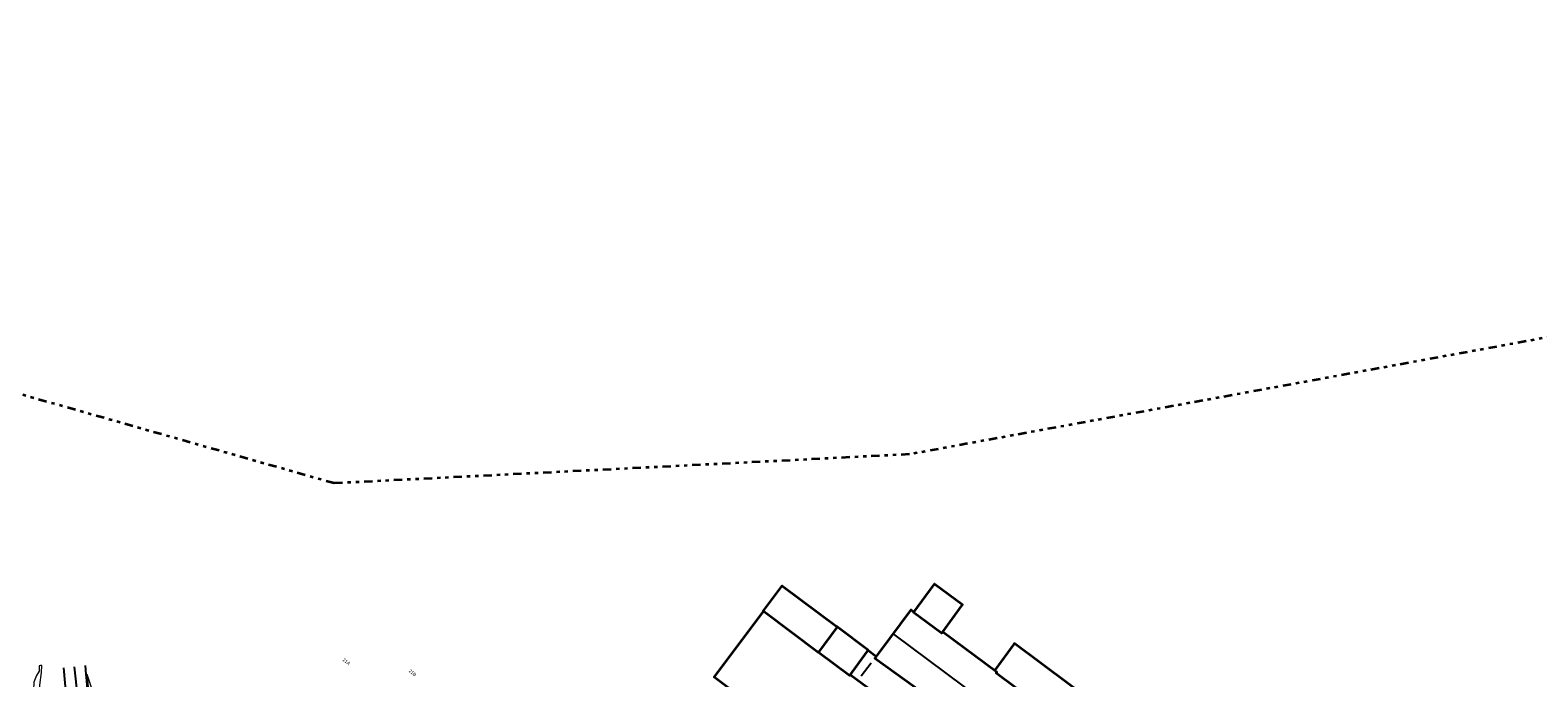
# Model space of a CAD drawing. Header units: metres. Extents: x 169249 to 194689, y 406250 to 412203.
# Tile 91 of 256: x 172695 to 173149, y 406637 to 406832. Entities that reach past the tile are written whole.
import ezdxf
from ezdxf.enums import TextEntityAlignment as Align

# ---------------------------------------------------------------- set-up
doc = ezdxf.new("R2010")
doc.units = ezdxf.units.M
doc.linetypes.add('BGT_NLCS_N264$0$AL-TEKENBLADGRENS', pattern=[11.5, 2.5, -1.5, 1, -1.5, 1, -1.5, 2.5])
for name, color, linetype, lineweight in [('BGT_NLCS_N264$0$B-WE-GW-WATERGANG_SLOOT_BODEM-G', 252, 'CONTINUOUS', 18), ('BGT_NLCS_N264$0$B-WE-OG-TOPOGRAFIE_BEBOUWING-G', 252, 'CONTINUOUS', 35), ('BGT_NLCS_N264$0$B-WE-OG-TOPOGRAFIE_WEG_VERHARD-G', 252, 'CONTINUOUS', 18), ('BGT_NLCS_N264$0$X-XX-AL-TEKENBLADGRENS-G', 252, 'BGT_NLCS_N264$0$AL-TEKENBLADGRENS', 35), ('X-XX-AL-REFERENTIE-G', 7, 'CONTINUOUS', 18)]:
    doc.layers.add(name, color=color, linetype=linetype, lineweight=lineweight)
for name, color, linetype in [('BGT_NLCS_N264$0$B-WE-KG-KADASTRAAL_NOK-G', 252, 'CONTINUOUS'), ('BGT_NLCS_N264$0$B-WE-OG-TOPOGRAFIE_WEG_RIJWEG-G', 252, 'CONTINUOUS'), ('BGT_NLCS_N264$0$B-WE-VW-MARKERING-G', 252, 'CONTINUOUS'), ('BGT_NLCS_N264$0$Label_Nummeraanduidingreeks', 252, 'CONTINUOUS')]:
    doc.layers.add(name, color=color, linetype=linetype)
doc.styles.add('BGT_NLCS_N264$0$STANDARD', font='txt')

# ---------------------------------------------------------------- blocks, each defined once
blk = doc.blocks.new('BGT_NLCS_N264')
at = {"layer": 'BGT_NLCS_N264$0$B-WE-GW-WATERGANG_SLOOT_BODEM-G'}
blk.add_polyline3d([(172691.54, 406545.06, 15.76), (172695.88, 406547.12, 15.67), (172698.08, 406550.14, 15.76), (172698.8, 406555.61, 15.63), (172699.64, 406565.73, 15.69), (172701.16, 406583.94, 15.8), (172698.29, 406626.78, 15.9), (172697.78, 406634.48, 15.92), (172698.27, 406638.28, 16.26), (172698.39, 406640.41, 16.22), (172698.39, 406640.44, 16.22), (172698.12, 406640.4, 16.22), (172697.9, 406640.37, 16.22), (172697.5, 406640.28, 16.16), (172697.56, 406638.76, 16.21), (172696.77, 406637.45, 16.04), (172696.73, 406637.38, 16.04), (172695.93, 406635.36, 15.95), (172695.83, 406632.99, 15.83), (172696.05, 406620.9, 15.82), (172696.24, 406610.54, 15.8)], dxfattribs=at)
at = {"layer": 'BGT_NLCS_N264$0$B-WE-KG-KADASTRAAL_NOK-G'}
for p, q in [((173019.1, 406602.15, 25.57), (172955.04, 406649.84, 25.48)), ((172948.15, 406641.1, 24.23), (172945.22, 406637.18, 24.24))]:
    blk.add_line(p, q, dxfattribs=at)
at = {"layer": 'BGT_NLCS_N264$0$B-WE-OG-TOPOGRAFIE_BEBOUWING-G'}
for p, q in [((172915.71, 406656.7, 25.19), (172915.78, 406656.78, 25.19)), ((172961.04, 406656.52, 23.09), (172961.04, 406656.52, 23.09)), ((172969.69, 406650.59, 23.07), (172969.64, 406650.63, 23.07)), ((172932.18, 406644.53, 25.32), (172932.3, 406644.44, 25.32)), ((172949.53, 406643.18, 22.73), (172947.38, 406644.86, 22.73))]:
    blk.add_line(p, q, dxfattribs=at)
for points in [[(172915.71, 406656.7, 26.57), (172915.63, 406656.76, 26.57), (172921.36, 406664.45, 26.57), (172937.98, 406652.1, 26.57), (172937.93, 406652.04, 26.57)], [(172961.04, 406656.52, 24.26), (172967.13, 406664.82, 24.26), (172967.27, 406665, 24.26), (172975.69, 406658.74, 24.26), (172975.54, 406658.54, 24.26), (172969.69, 406650.59, 24.26)], [(172932.98, 406612.95, 25.19), (172928.45, 406616.33, 25.19), (172900.93, 406636.9, 25.19), (172915.71, 406656.7, 25.19)], [(172932.3, 406644.44, 26.57), (172932.23, 406644.36, 26.57), (172915.91, 406656.55, 26.57), (172915.71, 406656.7, 26.57)], [(172961.04, 406656.52, 23.09), (172960.25, 406657.08, 23.09), (172960.12, 406657.18, 23.09), (172950.5, 406644.26, 23.09), (172949.27, 406642.6, 23.09), (172961.48, 406633.94, 23.09), (173013.88, 406594.91, 23.09), (173014.06, 406595.17, 23.09)], [(172969.69, 406650.59, 24.26), (172969.33, 406650.11, 24.26), (172960.92, 406656.35, 24.26), (172961.04, 406656.52, 24.26)], [(172932.3, 406644.44, 25.32), (172941.78, 406637.36, 25.32), (172947.13, 406644.78, 25.32), (172947.31, 406645.04, 25.32), (172937.93, 406652.04, 25.32)], [(172937.93, 406652.04, 26.57), (172937.73, 406651.77, 26.57), (172932.3, 406644.44, 26.57)], [(172937.93, 406652.04, 25.32), (172937.83, 406652.12, 25.32), (172937.64, 406651.88, 25.32)], [(173024.52, 406609.28, 23.07), (172985.8, 406638.09, 23.07), (172986.06, 406638.45, 23.07), (172969.69, 406650.59, 23.07)], [(173024.4, 406608.91, 21.84), (173025.42, 406608.21, 21.84), (173031.82, 406616.82, 21.84), (172991.36, 406647.08, 21.84), (172991.2, 406646.85, 21.84), (172985.4, 406639.02, 21.84)], [(172941.96, 406637.59, 25.3), (172948.78, 406632.56, 25.3), (172937.41, 406617.19, 25.22)]]:
    blk.add_polyline3d(points, dxfattribs=at)
at = {"layer": 'BGT_NLCS_N264$0$B-WE-OG-TOPOGRAFIE_WEG_RIJWEG-G'}
blk.add_polyline3d([(172716.42, 406592.38, 17.62), (172715.65, 406600.11, 17.64), (172714.44, 406611.76, 17.64), (172714.26, 406613.67, 17.65), (172713.54, 406621.31, 17.69), (172711.97, 406637.06, 17.75), (172711.9, 406637.81, 17.76)], dxfattribs=at)
at = {"layer": 'BGT_NLCS_N264$0$B-WE-OG-TOPOGRAFIE_WEG_VERHARD-G'}
blk.add_polyline3d([(172711.9, 406637.81, 17.76), (172713.16, 406633.94, 17.74), (172713.23, 406633.73, 17.74), (172715.7, 406626.36, 17.7), (172716.21, 406621.75, 17.66), (172717.32, 406611.42, 17.64), (172717.49, 406609.79, 17.63), (172718.04, 406605.8, 17.6), (172718.14, 406605.01, 17.59), (172718.49, 406604.15, 17.57), (172719.19, 406603.49, 17.56), (172720.06, 406603.04, 17.56), (172721.36, 406602.95, 17.57), (172722.71, 406603.34, 17.59), (172724.76, 406604.53, 17.66), (172725.24, 406604.9, 17.68), (172726.1, 406605.56, 17.7), (172726.16, 406605.61, 17.7)], dxfattribs=at)
at = {"layer": 'BGT_NLCS_N264$0$B-WE-VW-MARKERING-G'}
blk.add_polyline3d([(172709.95, 406560.11, 17.49), (172709.97, 406567.41, 17.52), (172709.98, 406574.58, 17.55), (172709.79, 406581.98, 17.6), (172709.56, 406587.32, 17.61), (172709, 406595.16, 17.64), (172707.66, 406611, 17.7), (172706.85, 406620.35, 17.74), (172705.71, 406631.77, 17.75), (172704.93, 406639.68, 17.86)], dxfattribs=at)
at = {"layer": 'BGT_NLCS_N264$0$B-WE-VW-MARKERING-G', "linetype": 'Continuous'}
for points in [[(172713.7, 406560.94, 17.58), (172713.75, 406564.99, 17.59), (172713.68, 406573.55, 17.6), (172713.46, 406581.01, 17.66), (172711.77, 406604.4, 17.72), (172709.2, 406630.91, 17.77), (172708.23, 406639.98, 17.91)], [(172716.13, 406591.75, 17.66), (172715.47, 406599.08, 17.66), (172714.43, 406609.79, 17.69), (172713.42, 406620.02, 17.7), (172712.17, 406632.22, 17.77), (172711.8, 406636.87, 17.84), (172711.73, 406637.71, 17.85), (172711.52, 406640.4, 17.89)]]:
    blk.add_polyline3d(points, dxfattribs=at)
at = {"layer": 'BGT_NLCS_N264$0$X-XX-AL-TEKENBLADGRENS-G'}
blk.add_polyline3d([(176213.39, 406694.78, 0), (175774.26, 406688.92, 0), (175550.3, 406607.56, 0), (175504.3, 406586.49, 0), (175352.92, 406579.68, 0), (175231.96, 406594.81, 0), (174804.98, 406742.48, 0), (174350.7, 406826.72, 0), (174201.17, 406831.68, 0), (173948.64, 406792.99, 0), (173868.02, 406824.07, 0), (173517.27, 406806.12, 0), (172959.72, 406703.99, 0), (172786.37, 406695.27, 0), (172348.59, 406819.52, 0), (172101.12, 406814.39, 0)], dxfattribs=at)
at = {"layer": 'BGT_NLCS_N264$0$Label_Nummeraanduidingreeks', "color": 7, "lineweight": 18, "style": 'BGT_NLCS_N264$0$STANDARD'}
for s, rotation, p in [('21A', -39.3, (172790.12, 406641.62)), ('21B', -39.5, (172810.04, 406638.27))]:
    blk.add_text(s, height=1, rotation=rotation, dxfattribs=at).set_placement(p, align=Align.MIDDLE)

msp = doc.modelspace()

# ---------------------------------------------------------------- block references
at = {"layer": 'X-XX-AL-REFERENTIE-G'}
msp.add_blockref('BGT_NLCS_N264', (0, 0), dxfattribs=at)

doc.saveas('drawing.dxf')
